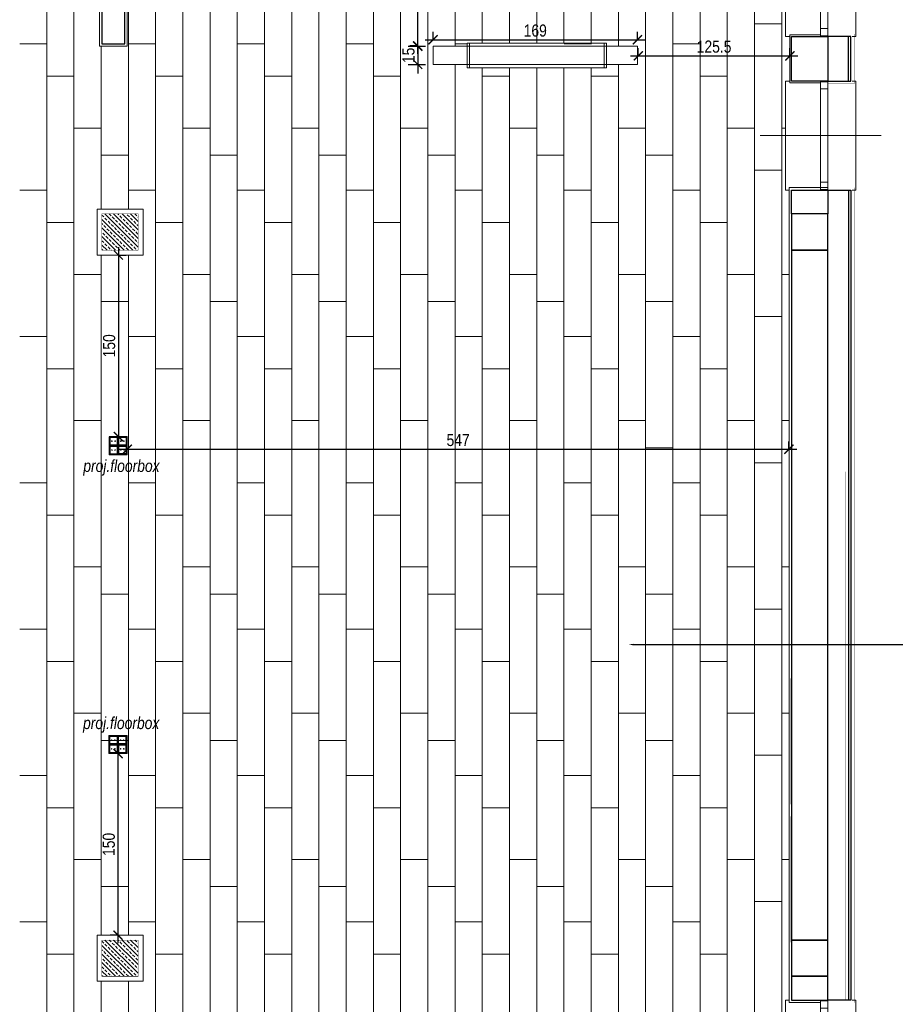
# Model space of a CAD drawing. Header units: millimetres. Extents: x -9038497 to 54128, y -10570064 to 59476.
# Tile 52 of 135: x 35647 to 36371, y 24299 to 25113. Entities that reach past the tile are written whole.
import ezdxf
from ezdxf import colors
from ezdxf.entities.mleader import LeaderData, LeaderLine
from ezdxf.math import Vec2, Vec3

# ---------------------------------------------------------------- set-up
doc = ezdxf.new("R2010")
doc.units = ezdxf.units.MM
doc.header["$LTSCALE"] = 0.8
doc.header["$PDMODE"] = 2
for name, color, linetype, lineweight in [('0 proj_meble 25', 42, 'Continuous', 25), ('0 proj_oświetlenie', 150, 'Continuous', 13), ('0 proj_symbole elektryczne', 150, 'Continuous', 25), ('0 proj_widok widok widok', 7, 'Continuous', 0), ('ocieplenie', 214, 'Continuous', 13), ('SCIANY', 1, 'Continuous', 30), ('tynk', 252, 'Continuous', 5)]:
    doc.layers.add(name, color=color, linetype=linetype, lineweight=lineweight)
doc.layers.add('HATCH', color=4, linetype='Continuous', lineweight=9, plot=False)
doc.layers.add('STOLARKA', color=4, linetype='Continuous')
doc.styles.get("Standard").update_dxf_attribs({"font": 'g12f13.shx', "width": 0.8, "height": 10})
doc.styles.add('WYMIAR-50', font='ARIALN.TTF', dxfattribs={"height": 10})
doc.dimstyles.new('SKALA-50', dxfattribs={"dimscale": 5, "dimtxt": 10, "dimasz": 1.5, "dimexe": 1.3, "dimexo": 1.3, "dimgap": 0.5, "dimtad": 1, "dimdec": 1, "dimrnd": 0.5, "dimdsep": 46, "dimtxsty": 'WYMIAR-50', "dimblk": 'ARCHTICK', "dimcen": 1.5, "dimdle": 1.3, "dimadec": 0, "dimazin": 0, "dimtfac": 1, "dimtdec": 1, "dimtix": 1, "dimtmove": 2, "dimatfit": 3, "dimfxl": 2, "dimfxlon": 1, "dimtolj": 1, "dimarcsym": 0})

# ---------------------------------------------------------------- blocks, each defined once
blk = doc.blocks.new('G$C772A7A8F')
at = {"layer": 'STOLARKA', "color": 5, "lineweight": 0}
blk.add_line((100, 45), (0, 45), dxfattribs=at)
for points in [[(24, 0), (21, 0), (21, 90), (24, 90)], [(76, 0), (79, 0), (79, 90), (76, 90)]]:
    blk.add_lwpolyline(points, dxfattribs=at)
for points in [[(56, 89.5), (56, 83.5), (50, 83.5), (50, 89.5)], [(56, 83.5), (56, 6.5), (50, 6.5), (50, 83.5)], [(56, 0.5), (56, 6.5), (50, 6.5), (50, 0.5)]]:
    blk.add_lwpolyline(points, close=True, dxfattribs=at)
blk = doc.blocks.new('_ArchTick')
at = {"color": 0, "linetype": 'ByBlock', "const_width": 0.15}
blk.add_lwpolyline([(-0.5, -0.5), (0.5, 0.5)], dxfattribs=at)
blk = doc.blocks.new('*D2559')
at = {"layer": '0 proj_widok widok widok', "color": 0, "lineweight": -2, "ltscale": 0.8, "transparency": 16777216}
for p, q in [((36158.39, 25082.62), (36158.39, 25089.12)), ((36283.66, 25082.62), (36283.66, 25089.12)), ((36151.89, 25082.62), (36290.16, 25082.62))]:
    blk.add_line(p, q, dxfattribs=at)
at = {"layer": 'Defpoints', "color": 0, "lineweight": 0, "ltscale": 0.8, "transparency": 16777216}
for p in [(36158.39, 25082.43), (36283.66, 25082.62), (36283.66, 25082.43)]:
    blk.add_point(p, dxfattribs=at)
at = {"layer": '0 proj_widok widok widok', "color": 0, "lineweight": -2, "ltscale": 0.8, "transparency": 16777216, "xscale": 7.5, "yscale": 7.5, "zscale": 7.5, "rotation": 180}
blk.add_blockref('_ArchTick', (36158.39, 25082.62), dxfattribs=at)
at = {"layer": '0 proj_widok widok widok', "color": 0, "lineweight": -2, "ltscale": 0.8, "transparency": 16777216, "xscale": 7.5, "yscale": 7.5, "zscale": 7.5}
blk.add_blockref('_ArchTick', (36283.66, 25082.62), dxfattribs=at)
at = {"layer": '0 proj_widok widok widok', "color": 0, "lineweight": 0, "ltscale": 0.8, "transparency": 16777216, "insert": (36221.02, 25090.22), "char_height": 10, "attachment_point": 5, "style": 'WYMIAR-50'}
blk.add_mtext('\\A1;125.5', dxfattribs=at)
blk = doc.blocks.new('*D2560')
at = {"layer": '0 proj_widok widok widok', "color": 0, "lineweight": -2, "ltscale": 0.8, "transparency": 16777216}
for p, q in [((35976.01, 25254.39), (35976.01, 25084.41)), ((35976.01, 25247.89), (35969.51, 25247.89)), ((35976.01, 25090.91), (35969.51, 25090.91))]:
    blk.add_line(p, q, dxfattribs=at)
at = {"layer": 'Defpoints', "color": 0, "lineweight": 0, "ltscale": 0.8, "transparency": 16777216}
for p in [(35977.28, 25247.89), (35976.01, 25090.91), (35977.28, 25090.91)]:
    blk.add_point(p, dxfattribs=at)
at = {"layer": '0 proj_widok widok widok', "color": 0, "lineweight": -2, "ltscale": 0.8, "transparency": 16777216, "xscale": 7.5, "yscale": 7.5, "zscale": 7.5}
for p, rotation in [((35976.01, 25247.89), 90), ((35976.01, 25090.91), 270)]:
    blk.add_blockref('_ArchTick', p, dxfattribs=dict(at, rotation=rotation))
at = {"layer": '0 proj_widok widok widok', "color": 0, "lineweight": 0, "ltscale": 0.8, "transparency": 16777216, "insert": (35968.4, 25169.4), "char_height": 10, "attachment_point": 5, "rotation": 90, "style": 'WYMIAR-50'}
blk.add_mtext('\\A1;157', dxfattribs=at)
blk = doc.blocks.new('*D2561')
at = {"layer": '0 proj_widok widok widok', "color": 0, "lineweight": -2, "ltscale": 0.8, "transparency": 16777216}
for p, q in [((35988.79, 25095.88), (35988.79, 25102.38)), ((36157.68, 25095.88), (36157.68, 25102.38)), ((35982.29, 25095.88), (36164.18, 25095.88))]:
    blk.add_line(p, q, dxfattribs=at)
at = {"layer": 'Defpoints', "color": 0, "lineweight": 0, "ltscale": 0.8, "transparency": 16777216}
for p in [(36157.68, 25095.88), (35988.79, 25090.51), (36157.68, 25090.51)]:
    blk.add_point(p, dxfattribs=at)
at = {"layer": '0 proj_widok widok widok', "color": 0, "lineweight": -2, "ltscale": 0.8, "transparency": 16777216, "xscale": 7.5, "yscale": 7.5, "zscale": 7.5, "rotation": 180}
blk.add_blockref('_ArchTick', (35988.79, 25095.88), dxfattribs=at)
at = {"layer": '0 proj_widok widok widok', "color": 0, "lineweight": -2, "ltscale": 0.8, "transparency": 16777216, "xscale": 7.5, "yscale": 7.5, "zscale": 7.5}
blk.add_blockref('_ArchTick', (36157.68, 25095.88), dxfattribs=at)
at = {"layer": '0 proj_widok widok widok', "color": 0, "lineweight": 0, "ltscale": 0.8, "transparency": 16777216, "insert": (36073.23, 25103.49), "char_height": 10, "attachment_point": 5, "style": 'WYMIAR-50'}
blk.add_mtext('\\A1;169', dxfattribs=at)
blk = doc.blocks.new('*D2562')
at = {"layer": '0 proj_widok widok widok', "color": 0, "lineweight": -2, "ltscale": 0.8, "transparency": 16777216}
for p, q in [((35976.1, 25090.52), (35976.1, 25098.02)), ((35968.23, 25090.52), (35982.6, 25090.52)), ((35976.1, 25090.52), (35976.1, 25075.58)), ((35968.23, 25075.58), (35982.6, 25075.58)), ((35976.1, 25075.58), (35976.1, 25068.08))]:
    blk.add_line(p, q, dxfattribs=at)
at = {"layer": 'Defpoints', "color": 0, "lineweight": 0, "ltscale": 0.8, "transparency": 16777216}
for p in [(35961.73, 25090.52), (35961.73, 25075.58), (35976.1, 25075.58)]:
    blk.add_point(p, dxfattribs=at)
at = {"layer": '0 proj_widok widok widok', "color": 0, "lineweight": -2, "ltscale": 0.8, "transparency": 16777216, "xscale": 7.5, "yscale": 7.5, "zscale": 7.5}
for p, rotation in [((35976.1, 25090.52), 270), ((35976.1, 25075.58), 90)]:
    blk.add_blockref('_ArchTick', p, dxfattribs=dict(at, rotation=rotation))
at = {"layer": '0 proj_widok widok widok', "color": 0, "lineweight": 0, "ltscale": 0.8, "transparency": 16777216, "insert": (35968.49, 25083.05), "char_height": 10, "attachment_point": 5, "rotation": 90, "style": 'WYMIAR-50'}
blk.add_mtext('\\A1;15', dxfattribs=at)
blk = doc.blocks.new('*D2371')
at = {"layer": '0 proj_widok widok widok', "color": 0, "lineweight": -2, "ltscale": 0.8, "transparency": 16777216}
for p, q in [((35736.06, 24757.58), (35736.06, 24764.08)), ((36282.89, 24757.58), (36282.89, 24764.08)), ((35729.56, 24757.58), (36289.39, 24757.58))]:
    blk.add_line(p, q, dxfattribs=at)
at = {"layer": 'Defpoints', "color": 0, "lineweight": 0, "ltscale": 0.8, "transparency": 16777216}
for p in [(35736.06, 24756.78), (36282.89, 24757.58), (36282.89, 24756.78)]:
    blk.add_point(p, dxfattribs=at)
at = {"layer": '0 proj_widok widok widok', "color": 0, "lineweight": -2, "ltscale": 0.8, "transparency": 16777216, "xscale": 7.5, "yscale": 7.5, "zscale": 7.5, "rotation": 180}
blk.add_blockref('_ArchTick', (35736.06, 24757.58), dxfattribs=at)
at = {"layer": '0 proj_widok widok widok', "color": 0, "lineweight": -2, "ltscale": 0.8, "transparency": 16777216, "xscale": 7.5, "yscale": 7.5, "zscale": 7.5}
blk.add_blockref('_ArchTick', (36282.89, 24757.58), dxfattribs=at)
at = {"layer": '0 proj_widok widok widok', "color": 0, "lineweight": 0, "ltscale": 0.8, "transparency": 16777216, "insert": (36009.47, 24765.16), "char_height": 10, "attachment_point": 5, "style": 'WYMIAR-50'}
blk.add_mtext('\\A1;547', dxfattribs=at)
blk = doc.blocks.new('*D2372')
at = {"layer": '0 proj_widok widok widok', "color": 0, "lineweight": -2, "ltscale": 0.8, "transparency": 16777216}
for p, q in [((35728.69, 24924.53), (35728.69, 24761.53)), ((35728.69, 24918.03), (35735.19, 24918.03)), ((35728.69, 24768.03), (35735.19, 24768.03))]:
    blk.add_line(p, q, dxfattribs=at)
at = {"layer": 'Defpoints', "color": 0, "lineweight": 0, "ltscale": 0.8, "transparency": 16777216}
for p in [(35728.6, 24918.03), (35728.6, 24768.03), (35728.69, 24768.03)]:
    blk.add_point(p, dxfattribs=at)
at = {"layer": '0 proj_widok widok widok', "color": 0, "lineweight": -2, "ltscale": 0.8, "transparency": 16777216, "xscale": 7.5, "yscale": 7.5, "zscale": 7.5}
for p, rotation in [((35728.69, 24918.03), 90), ((35728.69, 24768.03), 270)]:
    blk.add_blockref('_ArchTick', p, dxfattribs=dict(at, rotation=rotation))
at = {"layer": '0 proj_widok widok widok', "color": 0, "lineweight": 0, "ltscale": 0.8, "transparency": 16777216, "insert": (35721.08, 24843.03), "char_height": 10, "attachment_point": 5, "rotation": 90, "style": 'WYMIAR-50'}
blk.add_mtext('\\A1;150', dxfattribs=at)
blk = doc.blocks.new('*D2373')
at = {"layer": '0 proj_widok widok widok', "color": 0, "lineweight": -2, "ltscale": 0.8, "transparency": 16777216}
for p, q in [((35728.39, 24506.05), (35721.89, 24506.05)), ((35728.39, 24349.55), (35728.39, 24512.55)), ((35728.39, 24356.05), (35721.89, 24356.05))]:
    blk.add_line(p, q, dxfattribs=at)
at = {"layer": 'Defpoints', "color": 0, "lineweight": 0, "ltscale": 0.8, "transparency": 16777216}
for p in [(35728.39, 24506.05), (35729.94, 24506.05), (35729.94, 24356.05)]:
    blk.add_point(p, dxfattribs=at)
at = {"layer": '0 proj_widok widok widok', "color": 0, "lineweight": -2, "ltscale": 0.8, "transparency": 16777216, "xscale": 7.5, "yscale": 7.5, "zscale": 7.5}
for p, rotation in [((35728.39, 24506.05), 90), ((35728.39, 24356.05), 270)]:
    blk.add_blockref('_ArchTick', p, dxfattribs=dict(at, rotation=rotation))
at = {"layer": '0 proj_widok widok widok', "color": 0, "lineweight": 0, "ltscale": 0.8, "transparency": 16777216, "insert": (35720.79, 24431.05), "char_height": 10, "attachment_point": 5, "rotation": 90, "style": 'WYMIAR-50'}
blk.add_mtext('\\A1;150', dxfattribs=at)

msp = doc.modelspace()

# ---------------------------------------------------------------- hatches: boundary and pattern name
at = {"layer": 'HATCH', "lineweight": 0, "ltscale": 40, "transparency": 33554687}
h = msp.add_hatch(dxfattribs=at)
h.set_pattern_fill('ANSI33', color=256, scale=20, angle=90)
h.set_pattern_definition([(135, (-4603389.15, -5322176.9423), (-3.535533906, -3.535533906), []), (135, (-4603389.15, -5322173.407), (-3.535533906, -3.535533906), [2.5, -1.25])])
h.paths.add_polyline_path([(35715.04, 24922.03), (35745.04, 24922.03), (35745.04, 24952.03), (35715.04, 24952.03)])
h = msp.add_hatch(dxfattribs=at)
h.set_pattern_fill('ANSI33', color=256, scale=20, angle=90)
h.set_pattern_definition([(135, (-4603389.15, -5322776.9276), (-3.535533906, -3.535533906), []), (135, (-4603389.15, -5322773.392), (-3.535533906, -3.535533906), [2.5, -1.25])])
h.paths.add_polyline_path([(35715.04, 24322.04), (35745.04, 24322.04), (35745.04, 24352.04), (35715.04, 24352.04)])

# ---------------------------------------------------------------- linework, layer by layer
at = {"layer": '0 proj_meble 25', "lineweight": 18}
for p, q in [((36016.99, 25072.81), (36016.99, 25093.13)), ((36131.99, 25093.13), (36016.99, 25093.13)), ((36018.79, 25072.81), (36018.79, 25093.13)), ((36130.19, 25093.13), (36130.19, 25072.81)), ((36131.99, 25093.13), (36131.99, 25072.81)), ((35988.82, 25090.57), (36131.93, 25090.57)), ((35988.82, 25090.57), (35988.82, 25075.57)), ((36131.99, 25090.57), (36157.64, 25090.57)), ((36157.64, 25090.57), (36157.64, 25075.57)), ((35988.82, 25075.57), (36016.99, 25075.57)), ((36017.07, 25075.57), (36157.64, 25075.57)), ((36131.99, 25072.81), (36016.99, 25072.81)), ((35721.03, 24768), (35736.03, 24768)), ((35721.03, 24753), (35721.03, 24767.96)), ((35736.03, 24768), (35736.03, 24753)), ((35736.03, 24753), (35721.03, 24753)), ((35720.81, 24521.07), (35735.81, 24521.07)), ((35720.81, 24506.07), (35720.81, 24521.02)), ((35735.81, 24521.07), (35735.81, 24506.07)), ((35735.81, 24506.07), (35720.81, 24506.07))]:
    msp.add_line(p, q, dxfattribs=at)
at = {"layer": '0 proj_oświetlenie'}
for p, q in [((35721.27, 24767.73), (35728.27, 24767.73)), ((35721.27, 24760.73), (35721.27, 24767.73)), ((35721.77, 24767.23), (35727.77, 24767.23)), ((35721.77, 24761.23), (35721.77, 24767.23)), ((35727.77, 24767.23), (35727.77, 24761.23)), ((35728.27, 24767.73), (35728.27, 24760.73)), ((35728.61, 24767.76), (35735.61, 24767.76)), ((35728.61, 24760.76), (35728.61, 24767.76)), ((35729.11, 24767.26), (35735.11, 24767.26)), ((35729.11, 24761.26), (35729.11, 24767.26)), ((35735.11, 24767.26), (35735.11, 24761.26)), ((35735.61, 24767.76), (35735.61, 24760.76)), ((35728.27, 24760.73), (35721.27, 24760.73)), ((35721.27, 24760.39), (35728.27, 24760.39)), ((35721.27, 24753.39), (35721.27, 24760.39)), ((35727.77, 24761.23), (35721.77, 24761.23)), ((35721.77, 24759.89), (35727.77, 24759.89)), ((35721.77, 24753.89), (35721.77, 24759.89)), ((35727.77, 24759.89), (35727.77, 24753.89)), ((35728.27, 24760.39), (35728.27, 24753.39)), ((35735.61, 24760.76), (35728.61, 24760.76)), ((35728.68, 24760.46), (35735.68, 24760.46)), ((35728.68, 24753.46), (35728.68, 24760.46)), ((35735.11, 24761.26), (35729.11, 24761.26)), ((35729.18, 24759.96), (35735.18, 24759.96)), ((35729.18, 24753.96), (35729.18, 24759.96)), ((35735.18, 24759.96), (35735.18, 24753.96)), ((35735.68, 24760.46), (35735.68, 24753.46)), ((35728.27, 24753.39), (35721.27, 24753.39)), ((35727.77, 24753.89), (35721.77, 24753.89)), ((35735.68, 24753.46), (35728.68, 24753.46)), ((35735.18, 24753.96), (35729.18, 24753.96)), ((35721.04, 24520.8), (35728.04, 24520.8)), ((35721.04, 24513.8), (35721.04, 24520.8)), ((35721.54, 24520.3), (35727.54, 24520.3)), ((35721.54, 24514.3), (35721.54, 24520.3)), ((35727.54, 24514.3), (35721.54, 24514.3)), ((35727.54, 24520.3), (35727.54, 24514.3)), ((35728.04, 24520.8), (35728.04, 24513.8)), ((35728.38, 24520.83), (35735.38, 24520.83)), ((35728.38, 24513.83), (35728.38, 24520.83)), ((35728.88, 24520.33), (35734.88, 24520.33)), ((35728.88, 24514.33), (35728.88, 24520.33)), ((35734.88, 24514.33), (35728.88, 24514.33)), ((35734.88, 24520.33), (35734.88, 24514.33)), ((35735.38, 24520.83), (35735.38, 24513.83)), ((35728.04, 24513.8), (35721.04, 24513.8)), ((35721.04, 24513.46), (35728.04, 24513.46)), ((35721.04, 24506.46), (35721.04, 24513.46)), ((35728.04, 24506.46), (35721.04, 24506.46)), ((35721.54, 24512.96), (35727.54, 24512.96)), ((35721.54, 24506.96), (35721.54, 24512.96)), ((35727.54, 24506.96), (35721.54, 24506.96)), ((35727.54, 24512.96), (35727.54, 24506.96)), ((35728.04, 24513.46), (35728.04, 24506.46)), ((35735.38, 24513.83), (35728.38, 24513.83)), ((35728.46, 24513.53), (35735.46, 24513.53)), ((35728.46, 24506.53), (35728.46, 24513.53)), ((35735.46, 24506.53), (35728.46, 24506.53)), ((35728.96, 24513.03), (35734.96, 24513.03)), ((35728.96, 24507.03), (35728.96, 24513.03)), ((35734.96, 24507.03), (35728.96, 24507.03)), ((35734.96, 24513.03), (35734.96, 24507.03)), ((35735.46, 24513.53), (35735.46, 24506.53))]:
    msp.add_line(p, q, dxfattribs=at)
for centre in [(35723.37, 24764.23), (35725.94, 24764.23), (35730.71, 24764.26), (35733.28, 24764.26), (35723.37, 24756.89), (35725.94, 24756.89), (35730.78, 24756.96), (35733.35, 24756.96), (35723.14, 24517.3), (35725.71, 24517.3), (35730.48, 24517.33), (35733.05, 24517.33), (35723.14, 24509.96), (35725.71, 24509.96), (35730.55, 24510.03), (35733.13, 24510.03)]:
    msp.add_circle(centre, 0.254, dxfattribs=at)
at = {"layer": '0 proj_widok widok widok', "lineweight": 0}
for p, q in [((36006.95, 25460.05), (36006.95, 25090.57)), ((36029.45, 25460.06), (36029.45, 25093.13)), ((36051.95, 25460.07), (36051.95, 25093.13)), ((36074.45, 25460.08), (36074.45, 25093.13)), ((36096.95, 25460.09), (36096.95, 25093.13)), ((36119.45, 25460.1), (36119.45, 25093.13)), ((36141.95, 25460.1), (36141.95, 25090.57)), ((36164.45, 25460.11), (36164.45, 23814.08)), ((36186.95, 25460.12), (36186.95, 23814.08)), ((36209.45, 25460.13), (36209.45, 23814.08)), ((36231.95, 25460.14), (36231.95, 23814.08)), ((36254.45, 25460.15), (36254.45, 23814.08)), ((36276.95, 25460.16), (36276.95, 23814.08)), ((35736.95, 25248.03), (35736.95, 24956.03)), ((35759.45, 25248.03), (35759.45, 23814.08)), ((35781.95, 25248.69), (35781.95, 23814.08)), ((35804.45, 25248.69), (35804.45, 23814.08)), ((35826.95, 25248.69), (35826.95, 23814.08)), ((35849.45, 25248.69), (35849.45, 23814.08)), ((35871.95, 25248.03), (35871.95, 23814.08)), ((35894.45, 25248.03), (35894.45, 23814.08)), ((35916.95, 25248.03), (35916.95, 23814.08)), ((35939.45, 25248.03), (35939.45, 23814.08)), ((35961.95, 25248.03), (35961.95, 23814.08)), ((35984.45, 25248.03), (35984.45, 23814.08)), ((35669.45, 25128.03), (35669.45, 23814.08)), ((35691.95, 25128.03), (35691.95, 23814.08)), ((35714.45, 25090.56), (35714.45, 24956.03)), ((36006.95, 25075.57), (36006.95, 23814.08)), ((36141.95, 25075.57), (36141.95, 23814.08)), ((36029.45, 25072.81), (36029.45, 23814.08)), ((36051.95, 25072.81), (36051.95, 23814.08)), ((36074.45, 25072.81), (36074.45, 23814.08)), ((36096.95, 25072.81), (36096.95, 23814.08)), ((36119.45, 25072.81), (36119.45, 23814.08)), ((35714.45, 24918.03), (35714.45, 24356.03)), ((35736.95, 24918.03), (35736.95, 24356.03)), ((35714.45, 24318.03), (35714.45, 23814.08)), ((35736.95, 24318.03), (35736.95, 23814.08))]:
    msp.add_line(p, q, dxfattribs=at)
at = {"layer": 'ocieplenie', "lineweight": 0, "ltscale": 40}
for points, const_width in [([(36315.04, 25059.78), (36337.04, 25059.78), (36337.04, 25100.61), (36315.04, 25100.61)], 0.1), ([(36315.04, 25061.78), (36330.04, 25061.78), (36330.04, 25098.61), (36315.04, 25098.61)], 0.2), ([(36314.77, 24973.78), (36337.04, 24973.78), (36337.04, 24300.28), (36315.04, 24300.28)], 0.1)]:
    msp.add_lwpolyline(points, dxfattribs=dict(at, const_width=const_width))
at = {"layer": 'ocieplenie', "lineweight": -3, "ltscale": 40}
for points in [[(36315.04, 25061.78), (36334.04, 25061.78), (36334.04, 25098.61), (36315.04, 25098.61)], [(36315.11, 25061.78), (36332.04, 25061.78), (36332.04, 25098.61), (36315.04, 25098.61)], [(36315.04, 24971.78), (36334.04, 24971.78), (36334.04, 24302.28), (36315.04, 24302.28)], [(36315.04, 24971.78), (36332.04, 24971.78), (36332.04, 24302.28), (36315.04, 24302.28)]]:
    msp.add_lwpolyline(points, dxfattribs=at)
at = {"layer": 'ocieplenie', "lineweight": 0, "ltscale": 40}
msp.add_lwpolyline([(36315.29, 24971.78, 0.2, 0.2, 0), (36330.04, 24971.78, 0.2, 0.2, 0), (36329.92, 24302.28, 0.2, 0.2, 0), (36314.92, 24302.28, 0.2, 0.2, 0)], format="xyseb", dxfattribs=at)
at = {"layer": 'SCIANY', "ltscale": 40}
for p, q in [((35715.04, 25462.03), (35715.04, 25092.56)), ((35734.04, 25092.56), (35734.04, 25462.03)), ((35715.04, 25092.56), (35734.04, 25092.56)), ((36285.04, 25098.61), (36315.04, 25098.61)), ((36285.04, 25061.78), (36285.04, 25098.61)), ((36315.04, 25098.61), (36315.04, 25061.78)), ((36315.04, 25061.78), (36285.04, 25061.78)), ((36285.04, 24971.78), (36315.04, 24971.78)), ((36285.04, 24952.03), (36285.04, 24971.78)), ((36315.04, 24971.78), (36315.04, 24952.03)), ((36315.04, 24952.03), (36285.04, 24952.03)), ((36285.04, 24952.03), (36285.04, 24922.03)), ((36315.04, 24952.03), (36285.04, 24952.03)), ((36315.04, 24922.03), (36315.04, 24952.03)), ((36285.04, 24922.03), (36315.04, 24922.03)), ((36315.04, 24922.03), (36285.04, 24922.03)), ((36285.04, 24922.03), (36285.04, 24352.03)), ((36315.04, 24352.03), (36315.04, 24922.03)), ((36285.04, 24464.16), (36285.04, 24568.16)), ((36285.04, 24350.16), (36285.04, 24454.16)), ((36315.04, 24352.03), (36285.04, 24352.03)), ((36285.04, 24352.03), (36285.04, 24322.03)), ((36285.04, 24352.03), (36315.04, 24352.03)), ((36315.04, 24322.03), (36315.04, 24352.03)), ((36285.04, 24322.03), (36315.04, 24322.03)), ((36315.04, 24322.03), (36285.04, 24322.03)), ((36285.04, 24322.03), (36285.04, 24302.28)), ((36315.04, 24302.28), (36315.04, 24322.03)), ((36285.04, 24302.28), (36315.04, 24302.28))]:
    msp.add_line(p, q, dxfattribs=at)
at = {"layer": 'SCIANY', "ltscale": 40, "const_width": 0.3}
for points in [[(35715.04, 24922.03), (35745.04, 24922.03), (35745.04, 24952.03), (35715.04, 24952.03)], [(35715.04, 24322.03), (35745.04, 24322.03), (35745.04, 24352.03), (35715.04, 24352.03)]]:
    msp.add_lwpolyline(points, close=True, dxfattribs=at)
at = {"layer": 'tynk', "lineweight": 0, "ltscale": 40}
for p, q in [((35713.03, 25090.56), (35713.04, 25396.39)), ((35736.04, 25248.03), (35736.04, 25090.56)), ((36254.58, 25109.15), (36277.08, 25109.15)), ((35647.11, 25092.47), (35669.61, 25092.47)), ((35737.11, 25092.47), (35759.61, 25092.47)), ((35827.11, 25092.47), (35849.61, 25092.47)), ((35917.1, 25092.47), (35939.6, 25092.47)), ((36007.11, 25092.47), (36016.87, 25092.47)), ((36097.11, 25092.47), (36119.61, 25092.47)), ((36187.11, 25092.47), (36209.61, 25092.47)), ((35736.04, 25090.56), (35713.03, 25090.56)), ((35669.32, 25065.72), (35691.82, 25065.72)), ((35759.32, 25065.72), (35781.82, 25065.72)), ((35849.32, 25065.72), (35871.82, 25065.72)), ((35939.32, 25065.72), (35961.82, 25065.72)), ((36029.33, 25065.72), (36051.83, 25065.72)), ((36119.33, 25065.72), (36141.83, 25065.72)), ((36209.32, 25065.72), (36231.82, 25065.72)), ((35691.95, 25023), (35714.45, 25023)), ((35781.95, 25023), (35804.45, 25023)), ((35871.95, 25023), (35894.45, 25023)), ((35961.94, 25023), (35984.44, 25023)), ((36051.95, 25023), (36074.45, 25023)), ((36141.95, 25023), (36164.45, 25023)), ((36231.95, 25023), (36254.45, 25023)), ((36276.95, 25023), (36280.04, 25023)), ((35714.51, 25000.64), (35737.01, 25000.64)), ((35804.51, 25000.64), (35827.01, 25000.64)), ((35894.51, 25000.64), (35917.01, 25000.64)), ((35984.52, 25000.64), (36007.02, 25000.64)), ((36074.52, 25000.64), (36097.02, 25000.64)), ((36164.51, 25000.64), (36187.01, 25000.64)), ((36254.58, 24988.25), (36277.08, 24988.25)), ((35647.11, 24971.57), (35669.61, 24971.57)), ((35737.11, 24971.57), (35759.61, 24971.57)), ((35827.11, 24971.57), (35849.61, 24971.57)), ((35917.1, 24971.57), (35939.6, 24971.57)), ((36007.11, 24971.57), (36029.61, 24971.57)), ((36097.11, 24971.57), (36119.61, 24971.57)), ((36187.11, 24971.57), (36209.61, 24971.57)), ((35669.32, 24944.82), (35691.82, 24944.82)), ((35759.32, 24944.82), (35781.82, 24944.82)), ((35849.32, 24944.82), (35871.82, 24944.82)), ((35939.32, 24944.82), (35961.82, 24944.82)), ((36029.33, 24944.82), (36051.83, 24944.82)), ((36119.33, 24944.82), (36141.83, 24944.82)), ((36209.32, 24944.82), (36231.82, 24944.82)), ((35691.95, 24902.1), (35714.45, 24902.1)), ((35781.95, 24902.1), (35804.45, 24902.1)), ((35871.95, 24902.1), (35894.45, 24902.1)), ((35961.94, 24902.1), (35984.44, 24902.1)), ((36051.95, 24902.1), (36074.45, 24902.1)), ((36141.95, 24902.1), (36164.45, 24902.1)), ((36231.95, 24902.1), (36254.45, 24902.1)), ((36276.95, 24902.1), (36283.07, 24902.1)), ((35714.51, 24879.74), (35737.01, 24879.74)), ((35804.51, 24879.74), (35827.01, 24879.74)), ((35894.51, 24879.74), (35917.01, 24879.74)), ((35984.52, 24879.74), (36007.02, 24879.74)), ((36074.52, 24879.74), (36097.02, 24879.74)), ((36164.51, 24879.74), (36187.01, 24879.74)), ((36254.58, 24867.35), (36277.08, 24867.35)), ((35647.11, 24850.67), (35669.61, 24850.67)), ((35737.11, 24850.67), (35759.61, 24850.67)), ((35827.11, 24850.67), (35849.61, 24850.67)), ((35917.1, 24850.67), (35939.6, 24850.67)), ((36007.11, 24850.67), (36029.61, 24850.67)), ((36097.11, 24850.67), (36119.61, 24850.67)), ((36187.11, 24850.67), (36209.61, 24850.67)), ((35669.32, 24823.92), (35691.82, 24823.92)), ((35759.32, 24823.92), (35781.82, 24823.92)), ((35849.32, 24823.92), (35871.82, 24823.92)), ((35939.32, 24823.92), (35961.82, 24823.92)), ((36029.33, 24823.92), (36051.83, 24823.92)), ((36119.33, 24823.92), (36141.83, 24823.92)), ((36209.32, 24823.92), (36231.82, 24823.92)), ((35691.95, 24781.2), (35714.45, 24781.2)), ((35781.95, 24781.2), (35804.45, 24781.2)), ((35871.95, 24781.2), (35894.45, 24781.2)), ((35961.94, 24781.2), (35984.44, 24781.2)), ((36051.95, 24781.2), (36074.45, 24781.2)), ((36141.95, 24781.2), (36164.45, 24781.2)), ((36231.95, 24781.2), (36254.45, 24781.2)), ((36276.95, 24781.2), (36283.07, 24781.2)), ((36164.51, 24758.84), (36187.01, 24758.84)), ((36254.58, 24746.45), (36277.08, 24746.45)), ((35647.11, 24729.77), (35669.61, 24729.77)), ((35737.11, 24729.77), (35759.61, 24729.77)), ((35827.11, 24729.77), (35849.61, 24729.77)), ((35917.1, 24729.77), (35939.6, 24729.77)), ((36007.11, 24729.77), (36029.61, 24729.77)), ((36097.11, 24729.77), (36119.61, 24729.77)), ((36187.11, 24729.77), (36209.61, 24729.77)), ((35669.32, 24703.02), (35691.82, 24703.02)), ((35759.32, 24703.02), (35781.82, 24703.02)), ((35849.32, 24703.02), (35871.82, 24703.02)), ((35939.32, 24703.02), (35961.82, 24703.02)), ((36029.33, 24703.02), (36051.83, 24703.02)), ((36119.33, 24703.02), (36141.83, 24703.02)), ((36209.32, 24703.02), (36231.82, 24703.02)), ((35691.95, 24660.3), (35714.45, 24660.3)), ((35781.95, 24660.3), (35804.45, 24660.3)), ((35871.95, 24660.3), (35894.45, 24660.3)), ((35961.94, 24660.3), (35984.44, 24660.3)), ((36051.95, 24660.3), (36074.45, 24660.3)), ((36141.95, 24660.3), (36164.45, 24660.3)), ((36231.95, 24660.3), (36254.45, 24660.3)), ((36276.95, 24660.3), (36283.06, 24660.3)), ((35714.51, 24637.94), (35737.01, 24637.94)), ((35804.51, 24637.94), (35827.01, 24637.94)), ((35894.51, 24637.94), (35917.01, 24637.94)), ((35984.52, 24637.94), (36007.02, 24637.94)), ((36074.52, 24637.94), (36097.02, 24637.94)), ((36164.51, 24637.94), (36187.01, 24637.94)), ((36254.58, 24625.55), (36277.08, 24625.55)), ((35647.11, 24608.87), (35669.61, 24608.87)), ((35737.11, 24608.87), (35759.61, 24608.87)), ((35827.11, 24608.87), (35849.61, 24608.87)), ((35917.1, 24608.87), (35939.6, 24608.87)), ((36007.11, 24608.87), (36029.61, 24608.87)), ((36097.11, 24608.87), (36119.61, 24608.87)), ((36187.11, 24608.87), (36209.61, 24608.87)), ((35669.32, 24582.12), (35691.82, 24582.12)), ((35759.32, 24582.12), (35781.82, 24582.12)), ((35849.32, 24582.12), (35871.82, 24582.12)), ((35939.32, 24582.12), (35961.82, 24582.12)), ((36029.33, 24582.12), (36051.83, 24582.12)), ((36119.33, 24582.12), (36141.83, 24582.12)), ((36209.32, 24582.12), (36231.82, 24582.12)), ((35691.95, 24539.4), (35714.45, 24539.4)), ((35781.95, 24539.4), (35804.45, 24539.4)), ((35871.95, 24539.4), (35894.45, 24539.4)), ((35961.94, 24539.4), (35984.44, 24539.4)), ((36051.95, 24539.4), (36074.45, 24539.4)), ((36141.95, 24539.4), (36164.45, 24539.4)), ((36231.95, 24539.4), (36254.45, 24539.4)), ((36276.95, 24539.4), (36283.06, 24539.4)), ((35714.51, 24517.04), (35737.01, 24517.04)), ((35804.51, 24517.04), (35827.01, 24517.04)), ((35894.51, 24517.04), (35917.01, 24517.04)), ((35984.52, 24517.04), (36007.02, 24517.04)), ((36074.52, 24517.04), (36097.02, 24517.04)), ((36164.51, 24517.04), (36187.01, 24517.04)), ((36254.58, 24504.65), (36277.08, 24504.65)), ((35647.11, 24487.97), (35669.61, 24487.97)), ((35737.11, 24487.97), (35759.61, 24487.97)), ((35827.11, 24487.97), (35849.61, 24487.97)), ((35917.1, 24487.97), (35939.6, 24487.97)), ((36007.11, 24487.97), (36029.61, 24487.97)), ((36097.11, 24487.97), (36119.61, 24487.97)), ((36187.11, 24487.97), (36209.61, 24487.97)), ((35669.32, 24461.22), (35691.82, 24461.22)), ((35759.32, 24461.22), (35781.82, 24461.22)), ((35849.32, 24461.22), (35871.82, 24461.22)), ((35939.32, 24461.22), (35961.82, 24461.22)), ((36029.33, 24461.22), (36051.83, 24461.22)), ((36119.33, 24461.22), (36141.83, 24461.22)), ((36209.32, 24461.22), (36231.82, 24461.22)), ((35691.95, 24418.5), (35714.45, 24418.5)), ((35781.95, 24418.5), (35804.45, 24418.5)), ((35871.95, 24418.5), (35894.45, 24418.5)), ((35961.94, 24418.5), (35984.44, 24418.5)), ((36051.95, 24418.5), (36074.45, 24418.5)), ((36141.95, 24418.5), (36164.45, 24418.5)), ((36231.95, 24418.5), (36254.45, 24418.5)), ((36276.95, 24418.5), (36283.05, 24418.5)), ((35714.51, 24396.14), (35737.01, 24396.14)), ((35804.51, 24396.14), (35827.01, 24396.14)), ((35894.51, 24396.14), (35917.01, 24396.14)), ((35984.52, 24396.14), (36007.02, 24396.14)), ((36074.52, 24396.14), (36097.02, 24396.14)), ((36164.51, 24396.14), (36187.01, 24396.14)), ((36254.58, 24383.75), (36277.08, 24383.75)), ((35647.11, 24367.07), (35669.61, 24367.07)), ((35737.11, 24367.07), (35759.61, 24367.07)), ((35827.11, 24367.07), (35849.61, 24367.07)), ((35917.1, 24367.07), (35939.6, 24367.07)), ((36007.11, 24367.07), (36029.61, 24367.07)), ((36097.11, 24367.07), (36119.61, 24367.07)), ((36187.11, 24367.07), (36209.61, 24367.07)), ((35669.32, 24340.32), (35691.82, 24340.32)), ((35759.32, 24340.32), (35781.82, 24340.32)), ((35849.32, 24340.32), (35871.82, 24340.32)), ((35939.32, 24340.32), (35961.82, 24340.32)), ((36029.33, 24340.32), (36051.83, 24340.32)), ((36119.33, 24340.32), (36141.83, 24340.32)), ((36209.32, 24340.32), (36231.82, 24340.32))]:
    msp.add_line(p, q, dxfattribs=at)
for points in [[(36309.04, 25060.28), (36283.54, 25060.28), (36283.54, 25100.11), (36309.04, 25100.11)], [(36309.04, 24300.28), (36283.04, 24300.28), (36283.04, 24973.78), (36315.04, 24973.78)]]:
    msp.add_lwpolyline(points, dxfattribs=at)
for points in [[(35711.04, 24918.03), (35749.04, 24918.03), (35749.04, 24956.03), (35711.04, 24956.03)], [(35711.04, 24318.03), (35749.04, 24318.03), (35749.04, 24356.03), (35711.04, 24356.03)]]:
    msp.add_lwpolyline(points, close=True, dxfattribs=at)

# ---------------------------------------------------------------- block references
at = {"lineweight": 0, "ltscale": 40, "xscale": -1, "rotation": 180}
for p in [(36259.04, 25188.61), (36259.04, 25061.78)]:
    msp.add_blockref('G$C772A7A8F', p, dxfattribs=at)
at = {"lineweight": 0, "ltscale": 40}
msp.add_blockref('G$C772A7A8F', (36259.04, 24212.28), dxfattribs=at)

# ---------------------------------------------------------------- texts
at = {"layer": '0 proj_symbole elektryczne', "lineweight": 0, "char_height": 10, "attachment_point": 3, "style": 'WYMIAR-50'}
for insert in [(35762.72, 24748.81), (35762.49, 24536.34)]:
    msp.add_mtext_dynamic_manual_height_columns('{\\fArial Narrow|b0|i1|c238|p34;proj.floorbox}', width=105.7106, gutter_width=50, heights=[0], dxfattribs=dict(at, insert=insert))

# ---------------------------------------------------------------- dimensions: what is measured, and where the dimension line sits
at = {"layer": '0 proj_widok widok widok', "lineweight": 0, "ltscale": 0.8}
for base, p1, p2, picture, middle in [((35976.01, 25090.91), (35977.28, 25247.89), (35977.28, 25090.91), '*D2560', (35968.4, 25169.4)), ((35976.1, 25075.58), (35961.73, 25090.52), (35961.73, 25075.58), '*D2562', (35968.49, 25083.05)), ((35728.69, 24768.03), (35728.6, 24918.03), (35728.6, 24768.03), '*D2372', (35721.08, 24843.03)), ((35728.39, 24506.05), (35729.94, 24356.05), (35729.94, 24506.05), '*D2373', (35720.79, 24431.05))]:
    dim = msp.add_linear_dim(base=base, p1=p1, p2=p2, angle=90, dimstyle='SKALA-50', dxfattribs=at)
    dim.commit()
    dim.dimension.update_dxf_attribs({"geometry": picture, "text_midpoint": middle})
for base, p1, p2, picture, middle in [((36157.68, 25095.88), (35988.79, 25090.51), (36157.68, 25090.51), '*D2561', (36073.23, 25103.49)), ((36283.66, 25082.62), (36158.39, 25082.43), (36283.66, 25082.43), '*D2559', (36221.02, 25090.22)), ((36282.89, 24757.58), (35736.06, 24756.78), (36282.89, 24756.78), '*D2371', (36009.47, 24765.16))]:
    dim = msp.add_linear_dim(base=base, p1=p1, p2=p2, dimstyle='SKALA-50', dxfattribs=at)
    dim.commit()
    dim.dimension.update_dxf_attribs({"geometry": picture, "text_midpoint": middle})

# ---------------------------------------------------------------- leaders
at = {"layer": '0 proj_widok widok widok', "lineweight": 0}
ml = msp.add_multileader_mtext('Standard', dxfattribs=at)
ml.set_content('', color=256)
ml.set_leader_properties()
ml.build(insert=Vec2(0, 0))
ml.multileader.update_dxf_attribs({"text_right_attachment_type": 6, "dogleg_length": 0.36})
ctx = ml.context
ctx.base_point, ctx.plane_origin = Vec3(36893.65, 24596.18), Vec3(36150.34, 24596.18)
ctx.right_attachment = 6
notes = []
notes.append((ctx, [(0, (1, 1, 0), (36893.29, 24596.18), (1, 0), 0.36, [(0, [(36150.34, 24596.18)], 0, [])])]))
ctx.mtext.insert, ctx.mtext.flow_direction = Vec3(36895.65, 24598.18), 5
for ctx, leaders in notes:
    for number, flags, end, landing, length, lines in leaders:
        leader = LeaderData()
        leader.index, (leader.has_last_leader_line, leader.has_dogleg_vector, leader.attachment_direction) = number, flags
        leader.last_leader_point, leader.dogleg_vector, leader.dogleg_length = Vec3(end), Vec3(landing), length
        for number, points, colour, breaks in lines:
            line = LeaderLine()
            line.index, line.vertices, line.color, line.breaks = number, Vec3.list(points), colors.encode_raw_color(colour), breaks
            leader.lines.append(line)
        ctx.leaders.append(leader)

doc.saveas('drawing.dxf')
